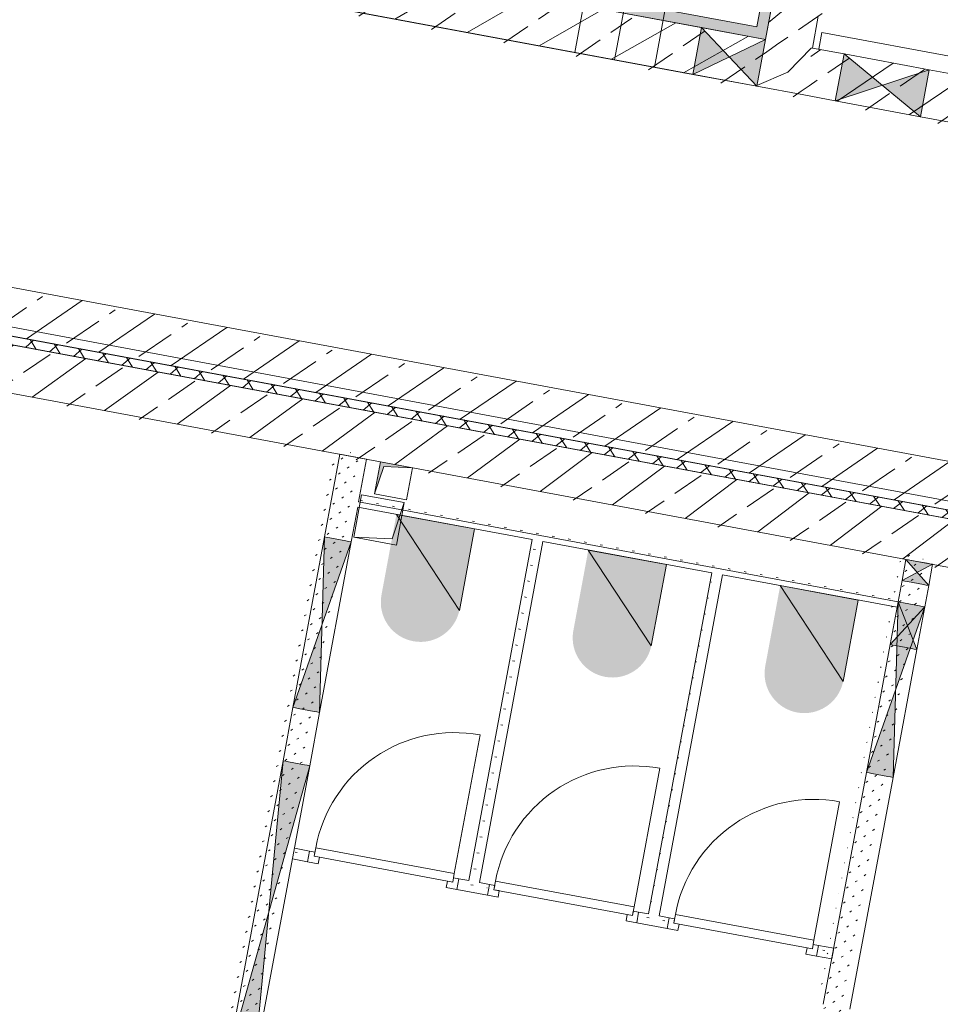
# Model space of a CAD drawing. Header units: metres. Extents: x 32353251 to 32353583, y 5707748 to 5708004.
# Tile 97 of 164: x 32353379.83 to 32353384.07, y 5707920.94 to 5707925.49. Entities that reach past the tile are written whole.
import ezdxf

# ---------------------------------------------------------------- set-up
doc = ezdxf.new("R2010")
doc.units = ezdxf.units.M
doc.header["$LTSCALE"] = 0.75
doc.layers.get('0').update_dxf_attribs({"linetype": 'CONTINUOUS'})
for name, color, linetype, lineweight in [('10417023$0$#9_002_GES I Übersicht Erdgeschoss_1_101_Wand Aussen.A', 7, 'CONTINUOUS', 25), ('10417023$0$#9_002_GES I Übersicht Erdgeschoss_1_Neubau_101_Wand Aussen.A', 7, 'CONTINUOUS', 25), ('10417023$0$#9_002_GES I Übersicht Erdgeschoss_1_Neubau_102_Wand Innen.A', 7, 'CONTINUOUS', 25), ('10417023$0$#9_002_GES I Übersicht Erdgeschoss_1_Neubau_104_Decken.A', 7, 'CONTINUOUS', 25), ('10417023$0$#9_002_GES I Übersicht Erdgeschoss_1_Neubau_202_Innenwandbekleidun', 7, 'CONTINUOUS', 25), ('10417023$0$#9_002_GES I Übersicht Erdgeschoss_1_Neubau_210_Wärmedämmung', 7, 'CONTINUOUS', 25), ('10417023$0$#9_002_GES I Übersicht Erdgeschoss_1_Neubau_303_Sanitäre.A', 7, 'CONTINUOUS', 25), ('10417023$0$Keine', 7, 'CONTINUOUS', 13)]:
    doc.layers.add(name, color=color, linetype=linetype, lineweight=lineweight)
pattern_1 = [(45, (0, 0), (-0.03535533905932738, 0.03535533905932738), [0.01, -0.03999999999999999])]
pattern_2 = [(0, (0, 0), (0, 0.075), [0.009999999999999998, -0.06500000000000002])]
pattern_3 = [(44.99999999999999, (0, 0), (-0.1697056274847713, 0.1697056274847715), []), (44.99999999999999, (-0.08485281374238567, 0.08485281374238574), (-0.1697056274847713, 0.1697056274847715), [0.18, -0.05999999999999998])]

# ---------------------------------------------------------------- blocks, each defined once
blk = doc.blocks.new('10417023$0$#9_MKO_LP5_ARC_GES_UP_00_002_P_G_modell (3D)')
at = {"layer": '10417023$0$#9_002_GES I Übersicht Erdgeschoss_1_101_Wand Aussen.A', "linetype": 'Continuous', "lineweight": 5, "true_color": 0xff0000}
h = blk.add_hatch(dxfattribs=at)
h.set_pattern_fill('#9_DÄMMUNG__HART_1_0001', color=1, style=0, pattern_type=2)
h.set_pattern_definition([(44.99999999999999, (0, 0), (-0.05656854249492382, 0.05656854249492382), []), (135.0000000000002, (0, 0), (0.05656854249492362, 0.056568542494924), [])])
h.paths.add_polyline_path([(-32353454.47117382, -5707790.519532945), (-32353477.474228, -5707790.519532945), (-32353477.474228, -5707790.55957689), (-32353469.004228, -5707790.55957689), (-32353469.004228, -5707810.39957689), (-32353468.96423227, -5707810.39957689), (-32353468.96423227, -5707790.55957689), (-32353454.47117382, -5707790.55957689)])
at = {"layer": '10417023$0$#9_002_GES I Übersicht Erdgeschoss_1_Neubau_101_Wand Aussen.A', "linetype": 'Continuous', "lineweight": 5, "true_color": 0xff0000}
h = blk.add_hatch(dxfattribs=at)
h.set_pattern_fill('#9_BETON__STAHLBETON_0001', color=1, style=0, pattern_type=2)
h.set_pattern_definition(pattern_3)
h.paths.add_polyline_path([(-32353468.74423227, -5707790.779533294), (-32353454.47117372, -5707790.779568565), (-32353454.47117372, -5707790.559568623), (-32353468.74423227, -5707790.559533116)])
at = {"layer": '10417023$0$#9_002_GES I Übersicht Erdgeschoss_1_Neubau_102_Wand Innen.A', "linetype": 'Continuous', "lineweight": 5, "true_color": 0xff0000}
h = blk.add_hatch(dxfattribs=at)
h.set_pattern_fill('#9_BETON__STAHLBETON_0001', color=1, style=0, pattern_type=2)
h.set_pattern_definition(pattern_3)
h.paths.add_polyline_path([(-32353462.62410534, -5707785.83957689), (-32353462.62410639, -5707788.53957689), (-32353462.40410641, -5707788.53957689), (-32353462.40410556, -5707786.344576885), (-32353462.52410555, -5707786.344576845), (-32353462.52410547, -5707786.144576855), (-32353462.40410548, -5707786.144576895), (-32353462.40410536, -5707785.83957689)])
h = blk.add_hatch(dxfattribs=at)
h.set_pattern_fill('#9_BETON__STAHLBETON_0001', color=1, style=0, pattern_type=2)
h.set_pattern_definition(pattern_3)
h.paths.add_polyline_path([(-32353477.474228, -5707788.75957689), (-32353462.62410647, -5707788.75957689), (-32353462.62410639, -5707788.53957689), (-32353477.474228, -5707788.53957689)])
h = blk.add_hatch(dxfattribs=at)
h.set_pattern_fill('#9_BETON__STAHLBETON_0001', color=1, style=0, pattern_type=2)
h.set_pattern_definition(pattern_3)
h.paths.add_polyline_path([(-32353462.62410647, -5707788.75957689), (-32353462.40410658, -5707788.759576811), (-32353462.6241064, -5707788.539576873)])
h = blk.add_hatch(dxfattribs=at)
h.set_pattern_fill('#9_BETON__STAHLBETON_0001', color=1, style=0, pattern_type=2)
h.set_pattern_definition(pattern_3)
h.paths.add_polyline_path([(-32353462.40410637, -5707788.539576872), (-32353462.62410639, -5707788.539576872), (-32353462.40410653, -5707788.759576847)])
h = blk.add_hatch(dxfattribs=at)
h.set_pattern_fill('#9_BETON__STAHLBETON_0001', color=1, style=0, pattern_type=2)
h.set_pattern_definition(pattern_3)
h.paths.add_polyline_path([(-32353462.40410641, -5707788.539576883), (-32353462.40410648, -5707788.75957689), (-32353461.56422001, -5707788.75957689), (-32353461.56422001, -5707788.539576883)])
h = blk.add_hatch(dxfattribs=at)
h.set_pattern_fill('#9_BETON__STAHLBETON_0001', color=1, style=0, pattern_type=2)
h.set_pattern_definition(pattern_3)
h.paths.add_polyline_path([(-32353477.474228, -5707790.51957689), (-32353454.69117382, -5707790.51957689), (-32353454.69117382, -5707790.29957689), (-32353477.474228, -5707790.29957689)])
at = {"layer": '10417023$0$#9_002_GES I Übersicht Erdgeschoss_1_Neubau_102_Wand Innen.A', "linetype": 'Continuous', "lineweight": 13, "true_color": 0xff0000}
h = blk.add_hatch(dxfattribs=at)
h.set_pattern_fill('#9_GIPS_0001', color=1, style=0, pattern_type=2)
h.set_pattern_definition(pattern_1)
h.paths.add_polyline_path([(-32353464.20418738, -5707790.779577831), (-32353464.20410137, -5707795.279487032), (-32353464.19160137, -5707795.279486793), (-32353464.19168738, -5707790.779577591)])
h = blk.add_hatch(dxfattribs=at)
h.set_pattern_fill('#9_GIPS_0001', color=1, style=0, pattern_type=2)
h.set_pattern_definition(pattern_1)
h.paths.add_polyline_path([(-32353464.19168738, -5707790.779577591), (-32353464.19160137, -5707795.279486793), (-32353464.17910136, -5707795.279486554), (-32353464.17918738, -5707790.779577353)])
h = blk.add_hatch(dxfattribs=at)
h.set_pattern_fill('#9_GIPS_0001', color=1, style=0, pattern_type=2)
h.set_pattern_definition(pattern_1)
h.paths.add_polyline_path([(-32353464.10410136, -5707795.27948512), (-32353464.10418738, -5707790.779575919), (-32353464.17918738, -5707790.779577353), (-32353464.17910136, -5707795.279486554)])
at = {"layer": '10417023$0$#9_002_GES I Übersicht Erdgeschoss_1_Neubau_102_Wand Innen.A', "linetype": 'Continuous', "lineweight": 13, "true_color": 0x1f1f1f}
h = blk.add_hatch(dxfattribs=at)
h.set_pattern_fill('#9_GIPS_0001', color=250, style=0, pattern_type=2)
h.set_pattern_definition(pattern_1)
h.paths.add_polyline_path([(-32353464.09160136, -5707795.279484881), (-32353464.09168738, -5707790.77957568), (-32353464.10418738, -5707790.779575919), (-32353464.10410136, -5707795.27948512)])
at = {"layer": '10417023$0$#9_002_GES I Übersicht Erdgeschoss_1_Neubau_102_Wand Innen.A', "linetype": 'Continuous', "lineweight": 13, "true_color": 0xff0000}
h = blk.add_hatch(dxfattribs=at)
h.set_pattern_fill('#9_GIPS_0001', color=1, style=0, pattern_type=2)
h.set_pattern_definition(pattern_1)
h.paths.add_polyline_path([(-32353464.07910137, -5707795.279484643), (-32353464.07918738, -5707790.779575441), (-32353464.09168738, -5707790.77957568), (-32353464.09160136, -5707795.279484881)])
h = blk.add_hatch(dxfattribs=at)
h.set_pattern_fill('#9_GIPS_0001', color=1, style=0, pattern_type=2)
h.set_pattern_definition(pattern_1)
h.paths.add_polyline_path([(-32353461.54918739, -5707790.779577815), (-32353461.54927148, -5707792.981354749), (-32353461.53677148, -5707792.981355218), (-32353461.53668739, -5707790.779578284)])
h = blk.add_hatch(dxfattribs=at)
h.set_pattern_fill('#9_GIPS_0001', color=1, style=0, pattern_type=2)
h.set_pattern_definition(pattern_1)
h.paths.add_polyline_path([(-32353461.53668741, -5707790.779578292), (-32353461.53677151, -5707792.981355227), (-32353461.52427151, -5707792.981355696), (-32353461.52418741, -5707790.779578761)])
h = blk.add_hatch(dxfattribs=at)
h.set_pattern_fill('#9_GIPS_0001', color=1, style=0, pattern_type=2)
h.set_pattern_definition(pattern_1)
h.paths.add_polyline_path([(-32353461.52427149, -5707792.981355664), (-32353461.44927146, -5707792.981358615), (-32353461.44918736, -5707790.779581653), (-32353461.5241874, -5707790.77957877)])
at = {"layer": '10417023$0$#9_002_GES I Übersicht Erdgeschoss_1_Neubau_102_Wand Innen.A', "linetype": 'Continuous', "lineweight": 13, "true_color": 0x1f1f1f}
h = blk.add_hatch(dxfattribs=at)
h.set_pattern_fill('#9_GIPS_0001', color=250, style=0, pattern_type=2)
h.set_pattern_definition(pattern_1)
h.paths.add_polyline_path([(-32353461.44927151, -5707792.981358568), (-32353461.43677151, -5707792.981359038), (-32353461.43668741, -5707790.779582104), (-32353461.44918741, -5707790.779581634)])
at = {"layer": '10417023$0$#9_002_GES I Übersicht Erdgeschoss_1_Neubau_102_Wand Innen.A', "linetype": 'Continuous', "lineweight": 13, "true_color": 0xff0000}
h = blk.add_hatch(dxfattribs=at)
h.set_pattern_fill('#9_GIPS_0001', color=1, style=0, pattern_type=2)
h.set_pattern_definition(pattern_1)
h.paths.add_polyline_path([(-32353461.43668741, -5707790.779582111), (-32353461.43677151, -5707792.981359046), (-32353461.42427151, -5707792.981359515), (-32353461.42418741, -5707790.779582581)])
at = {"layer": '10417023$0$#9_002_GES I Übersicht Erdgeschoss_1_Neubau_202_Innenwandbekleidun', "linetype": 'Continuous', "lineweight": 5, "true_color": 0xff0000}
h = blk.add_hatch(dxfattribs=at)
h.set_pattern_fill('#9_GIPSKARTON_0001', color=1, style=0, pattern_type=2)
h.set_pattern_definition(pattern_2)
h.paths.add_polyline_path([(-32353461.54918734, -5707790.97957689), (-32353464.07918356, -5707790.979571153), (-32353464.07918308, -5707791.004571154), (-32353461.5491874, -5707791.00457689)])
h = blk.add_hatch(dxfattribs=at)
h.set_pattern_fill('#9_GIPSKARTON_0001_1', color=1, style=0, pattern_type=2)
h.set_pattern_definition(pattern_2)
h.paths.add_polyline_path([(-32353463.21082346, -5707792.604584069), (-32353463.21085405, -5707791.004573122), (-32353463.26085405, -5707791.004573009), (-32353463.26082346, -5707792.604585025)])
h = blk.add_hatch(dxfattribs=at)
h.set_pattern_fill('#9_GIPSKARTON_0001_1', color=1, style=0, pattern_type=2)
h.set_pattern_definition(pattern_2)
h.paths.add_polyline_path([(-32353462.36749292, -5707792.604567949), (-32353462.36752351, -5707791.004575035), (-32353462.41752351, -5707791.004574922), (-32353462.41749292, -5707792.604568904)])
h = blk.add_hatch(dxfattribs=at)
h.set_pattern_fill('#9_GIPSKARTON_0001_1', color=1, style=0, pattern_type=2)
h.set_pattern_definition(pattern_2)
h.paths.add_polyline_path([(-32353464.07915249, -5707792.604600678), (-32353464.07915156, -5707792.654600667), (-32353464.00751931, -5707792.654599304), (-32353464.00752027, -5707792.604599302)])
h = blk.add_hatch(dxfattribs=at)
h.set_pattern_fill('#9_GIPSKARTON_0001_1', color=1, style=0, pattern_type=2)
h.set_pattern_definition(pattern_2)
h.paths.add_polyline_path([(-32353463.30752027, -5707792.604585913), (-32353463.30751932, -5707792.654585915), (-32353463.16417427, -5707792.654583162), (-32353463.16417521, -5707792.604583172)])
h = blk.add_hatch(dxfattribs=at)
h.set_pattern_fill('#9_GIPSKARTON_0001_1', color=1, style=0, pattern_type=2)
h.set_pattern_definition(pattern_2)
h.paths.add_polyline_path([(-32353462.46417522, -5707792.60456979), (-32353462.46417427, -5707792.654569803), (-32353462.32085823, -5707792.654567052), (-32353462.3208592, -5707792.604567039)])
h = blk.add_hatch(dxfattribs=at)
h.set_pattern_fill('#9_GIPSKARTON_0001_1', color=1, style=0, pattern_type=2)
h.set_pattern_definition(pattern_2)
h.paths.add_polyline_path([(-32353461.54917521, -5707792.604552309), (-32353461.62085921, -5707792.604553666), (-32353461.62085823, -5707792.654553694), (-32353461.54917427, -5707792.654552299)])
at = {"layer": '10417023$0$#9_002_GES I Übersicht Erdgeschoss_1_Neubau_303_Sanitäre.A', "linetype": 'Continuous', "lineweight": 0, "true_color": 0xff0000}
h = blk.add_hatch(color=1, dxfattribs=at)
edge = h.paths.add_edge_path()
edge.add_line((-32353463.53105995, -5707791.386973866), (-32353463.53105908, -5707791.004572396))
edge.add_line((-32353463.53105908, -5707791.004572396), (-32353463.89731841, -5707791.004571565))
edge.add_line((-32353463.89731841, -5707791.004571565), (-32353463.89731928, -5707791.386973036))
edge.add_arc((-32353463.7141896, -5707791.382527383), 0.1831836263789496, 181.3906385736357, 269.9998699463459)
edge.add_arc((-32353463.71418932, -5707791.38252767), 0.1831833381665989, 269.999782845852, 358.6091894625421)
h = blk.add_hatch(color=1, dxfattribs=at)
edge = h.paths.add_edge_path()
edge.add_line((-32353462.63105995, -5707791.386971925), (-32353462.63105908, -5707791.004574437))
edge.add_line((-32353462.63105908, -5707791.004574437), (-32353462.99731841, -5707791.004573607))
edge.add_line((-32353462.99731841, -5707791.004573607), (-32353462.99731927, -5707791.386971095))
edge.add_arc((-32353462.8141896, -5707791.382525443), 0.1831836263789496, 181.3906385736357, 269.9998699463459)
edge.add_arc((-32353462.81418932, -5707791.382525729), 0.1831833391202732, 269.9997828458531, 358.6091894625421)
h = blk.add_hatch(color=1, dxfattribs=at)
edge = h.paths.add_edge_path()
edge.add_line((-32353461.73105995, -5707791.386969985), (-32353461.73105908, -5707791.004576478))
edge.add_line((-32353461.73105908, -5707791.004576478), (-32353462.09731841, -5707791.004575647))
edge.add_line((-32353462.09731841, -5707791.004575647), (-32353462.09731928, -5707791.386969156))
edge.add_arc((-32353461.9141896, -5707791.382523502), 0.1831836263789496, 181.3906385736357, 269.9998699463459)
edge.add_arc((-32353461.91418932, -5707791.382523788), 0.1831833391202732, 269.9997828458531, 358.6091894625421)
at = {"layer": '10417023$0$#9_002_GES I Übersicht Erdgeschoss_1_101_Wand Aussen.A', "color": 1, "linetype": 'Continuous', "lineweight": 18, "true_color": 0xff0000, "flags": 128}
blk.add_lwpolyline([(-32353454.47117382, -5707790.519532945), (-32353454.47117382, -5707790.55957689), (-32353468.96423227, -5707790.55957689), (-32353468.96423227, -5707810.39957689), (-32353469.004228, -5707810.39957689), (-32353469.004228, -5707790.55957689), (-32353477.474228, -5707790.55957689), (-32353477.474228, -5707790.519532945)], close=True, dxfattribs=at)
at = {"layer": '10417023$0$#9_002_GES I Übersicht Erdgeschoss_1_Neubau_101_Wand Aussen.A', "color": 1, "linetype": 'Continuous', "lineweight": 18, "true_color": 0xff0000}
for p, q in [((-32353454.47117382, -5707790.559568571), (-32353468.96423227, -5707790.559532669)), ((-32353468.74423227, -5707790.779533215), (-32353454.47117382, -5707790.779568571))]:
    blk.add_line(p, q, dxfattribs=at)
at = {"layer": '10417023$0$#9_002_GES I Übersicht Erdgeschoss_1_Neubau_102_Wand Innen.A', "color": 1, "linetype": 'Continuous', "lineweight": 18, "true_color": 0xff0000}
for p, q in [((-32353462.62410633, -5707788.389576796), (-32353462.62410639, -5707788.53957689)), ((-32353462.40410639, -5707788.53957689), (-32353462.40410633, -5707788.389576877)), ((-32353462.9241061, -5707788.53957689), (-32353477.474228, -5707788.53957689)), ((-32353462.62410637, -5707788.539576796), (-32353462.9241061, -5707788.539576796)), ((-32353462.62410637, -5707788.759576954), (-32353462.62410637, -5707788.539576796)), ((-32353462.255615, -5707788.53957689), (-32353462.40410639, -5707788.53957689)), ((-32353461.85561499, -5707788.539576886), (-32353462.255615, -5707788.539576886)), ((-32353461.56422003, -5707788.53957689), (-32353461.85561499, -5707788.53957689)), ((-32353477.474228, -5707788.75957689), (-32353462.9241061, -5707788.75957689)), ((-32353462.9241061, -5707788.759576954), (-32353462.62410637, -5707788.759576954)), ((-32353462.40410648, -5707788.75957689), (-32353462.62410647, -5707788.75957689)), ((-32353462.40410648, -5707788.75957689), (-32353462.255615, -5707788.75957689)), ((-32353462.255615, -5707788.759576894), (-32353461.85561499, -5707788.759576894)), ((-32353461.85561499, -5707788.75957689), (-32353461.56422001, -5707788.75957689)), ((-32353454.69117382, -5707790.29957689), (-32353469.824228, -5707790.29957689)), ((-32353469.824228, -5707790.51957689), (-32353454.69117382, -5707790.51957689))]:
    blk.add_line(p, q, dxfattribs=at)
at = {"layer": '10417023$0$#9_002_GES I Übersicht Erdgeschoss_1_Neubau_102_Wand Innen.A', "color": 1, "linetype": 'Continuous', "lineweight": 13, "true_color": 0xff0000}
for p, q in [((-32353460.54422065, -5707788.460577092), (-32353462.37421991, -5707788.460577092)), ((-32353462.37421991, -5707788.460577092), (-32353462.37421991, -5707788.539576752)), ((-32353462.9241065, -5707788.759577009), (-32353462.62410615, -5707788.539576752)), ((-32353462.9241065, -5707788.539576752), (-32353462.62410615, -5707788.759577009)), ((-32353462.9241061, -5707788.539576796), (-32353462.9241061, -5707788.759576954)), ((-32353462.255615, -5707788.539576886), (-32353462.255615, -5707788.759576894)), ((-32353462.25561431, -5707788.759577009), (-32353461.85561528, -5707788.539576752)), ((-32353462.25561431, -5707788.539576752), (-32353461.85561528, -5707788.759577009)), ((-32353461.85561499, -5707788.759576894), (-32353461.85561499, -5707788.539576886)), ((-32353464.07918738, -5707790.779575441), (-32353464.20418738, -5707790.779577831)), ((-32353464.20418738, -5707790.779577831), (-32353464.20417997, -5707791.167319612)), ((-32353464.07918356, -5707790.979571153), (-32353464.07918738, -5707790.779575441)), ((-32353461.54918738, -5707790.779577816), (-32353461.54919119, -5707790.87957782)), ((-32353461.42418703, -5707790.779582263), (-32353461.54919079, -5707790.879578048)), ((-32353461.5491879, -5707790.779577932), (-32353461.42419136, -5707790.87958238)), ((-32353461.5366874, -5707790.779578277), (-32353461.54918738, -5707790.779577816)), ((-32353461.52418741, -5707790.779578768), (-32353461.5366874, -5707790.779578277)), ((-32353461.44918742, -5707790.779581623), (-32353461.52418741, -5707790.779578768)), ((-32353461.43668741, -5707790.779582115), (-32353461.44918742, -5707790.779581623)), ((-32353461.42418741, -5707790.779582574), (-32353461.43668741, -5707790.779582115)), ((-32353461.42419121, -5707790.879582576), (-32353461.42418741, -5707790.779582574)), ((-32353461.5491912, -5707790.87957782), (-32353461.54919502, -5707790.979572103)), ((-32353461.54919119, -5707790.87957782), (-32353461.5366912, -5707790.879578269)), ((-32353461.5366912, -5707790.879578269), (-32353461.52419122, -5707790.87957876)), ((-32353461.52419122, -5707790.87957876), (-32353461.44919122, -5707790.879581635)), ((-32353461.44919122, -5707790.879581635), (-32353461.43669121, -5707790.879582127)), ((-32353461.43669121, -5707790.879582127), (-32353461.42419121, -5707790.879582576)), ((-32353461.42419502, -5707790.97957686), (-32353461.4241912, -5707790.879582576)), ((-32353461.4241957, -5707790.979576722), (-32353461.54922543, -5707791.779571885)), ((-32353461.54919504, -5707790.979572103), (-32353461.54920265, -5707791.179572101)), ((-32353461.4241957, -5707790.979576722), (-32353461.54920233, -5707791.179572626)), ((-32353461.54919512, -5707790.979572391), (-32353461.42420291, -5707791.179576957)), ((-32353461.54919512, -5707790.979572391), (-32353461.42422601, -5707791.779576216)), ((-32353461.53669504, -5707790.979572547), (-32353461.54919504, -5707790.979572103)), ((-32353461.52419505, -5707790.979573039), (-32353461.53669504, -5707790.979572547)), ((-32353461.44919506, -5707790.979575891), (-32353461.52419505, -5707790.979573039)), ((-32353461.43669506, -5707790.979576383), (-32353461.44919506, -5707790.979575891)), ((-32353461.42419507, -5707790.97957686), (-32353461.43669506, -5707790.979576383)), ((-32353461.42420271, -5707791.179576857), (-32353461.42419507, -5707790.97957686)), ((-32353464.07917997, -5707791.167317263), (-32353464.07918308, -5707791.004571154)), ((-32353464.20418018, -5707791.167319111), (-32353464.07916488, -5707791.96731716)), ((-32353464.19167992, -5707791.167319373), (-32353464.20417998, -5707791.167319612)), ((-32353464.20417998, -5707791.167319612), (-32353464.2041647, -5707791.967319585)), ((-32353464.07917931, -5707791.167317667), (-32353464.2041643, -5707791.967320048)), ((-32353464.17917992, -5707791.167319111), (-32353464.19167992, -5707791.167319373)), ((-32353464.10417997, -5707791.167317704), (-32353464.17917992, -5707791.167319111)), ((-32353464.09167996, -5707791.16731743), (-32353464.10417997, -5707791.167317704)), ((-32353464.07917991, -5707791.167317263), (-32353464.09167996, -5707791.16731743)), ((-32353464.07916461, -5707791.967317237), (-32353464.07917991, -5707791.167317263)), ((-32353461.54920268, -5707791.179572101), (-32353461.54922559, -5707791.779572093)), ((-32353461.54920265, -5707791.179572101), (-32353461.53670266, -5707791.179572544)), ((-32353461.53670266, -5707791.179572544), (-32353461.5242027, -5707791.179573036)), ((-32353461.5242027, -5707791.179573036), (-32353461.44920267, -5707791.179575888)), ((-32353461.44920267, -5707791.179575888), (-32353461.43670271, -5707791.17957638)), ((-32353461.43670271, -5707791.17957638), (-32353461.42420271, -5707791.179576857)), ((-32353461.42422562, -5707791.779576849), (-32353461.4242027, -5707791.179576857)), ((-32353461.54922558, -5707791.779572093), (-32353461.54926712, -5707792.86721215)), ((-32353461.54922559, -5707791.779572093), (-32353461.53672559, -5707791.77957257)), ((-32353461.53672559, -5707791.77957257), (-32353461.5242256, -5707791.779573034)), ((-32353461.5242256, -5707791.779573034), (-32353461.4492256, -5707791.779575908)), ((-32353461.4492256, -5707791.779575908), (-32353461.43672561, -5707791.779576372)), ((-32353461.43672561, -5707791.779576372), (-32353461.42422562, -5707791.779576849)), ((-32353461.42426712, -5707792.867216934), (-32353461.42422558, -5707791.779576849)), ((-32353464.2041647, -5707791.967319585), (-32353464.19166463, -5707791.967319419)), ((-32353464.20416468, -5707791.967319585), (-32353464.2041599, -5707792.217319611)), ((-32353464.19166463, -5707791.967319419), (-32353464.17916464, -5707791.967319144)), ((-32353464.17916464, -5707791.967319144), (-32353464.10416467, -5707791.967317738)), ((-32353464.10416467, -5707791.967317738), (-32353464.09166468, -5707791.967317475)), ((-32353464.09166468, -5707791.967317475), (-32353464.07916461, -5707791.967317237)), ((-32353464.0791599, -5707792.217317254), (-32353464.07916468, -5707791.967317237)), ((-32353464.20415997, -5707792.217318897), (-32353464.07913312, -5707793.61731765)), ((-32353464.19165988, -5707792.217319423), (-32353464.20415987, -5707792.217319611)), ((-32353464.20415987, -5707792.217319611), (-32353464.20413318, -5707793.617319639)), ((-32353464.07916055, -5707792.217317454), (-32353464.20413255, -5707793.617319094)), ((-32353464.17915987, -5707792.217319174), (-32353464.19165988, -5707792.217319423)), ((-32353464.10415992, -5707792.217317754), (-32353464.17915987, -5707792.217319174)), ((-32353464.09165991, -5707792.217317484), (-32353464.10415992, -5707792.217317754)), ((-32353464.07915986, -5707792.217317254), (-32353464.09165991, -5707792.217317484)), ((-32353464.0791331, -5707793.617317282), (-32353464.07915986, -5707792.217317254))]:
    blk.add_line(p, q, dxfattribs=at)
at = {"layer": '10417023$0$#9_002_GES I Übersicht Erdgeschoss_1_Neubau_102_Wand Innen.A', "color": 1, "linetype": 'Continuous', "true_color": 0xff0000}
for points in [[(-32353462.9241061, -5707788.539576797), (-32353462.9241061, -5707788.759576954), (-32353462.77410623, -5707788.649576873)], [(-32353462.62410637, -5707788.539576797), (-32353462.77410623, -5707788.649576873), (-32353462.62410637, -5707788.759576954)], [(-32353462.255615, -5707788.539576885), (-32353462.255615, -5707788.759576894), (-32353462.05561499, -5707788.649576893)], [(-32353461.85561499, -5707788.539576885), (-32353462.05561499, -5707788.649576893), (-32353461.85561499, -5707788.759576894)], [(-32353461.42418741, -5707790.779582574), (-32353461.54918738, -5707790.779577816), (-32353461.4866893, -5707790.829580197)], [(-32353461.42419121, -5707790.879582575), (-32353461.4866893, -5707790.829580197), (-32353461.54919119, -5707790.879577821)], [(-32353461.42419507, -5707790.97957686), (-32353461.54919504, -5707790.979572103), (-32353461.48669887, -5707791.079574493)], [(-32353461.42419507, -5707790.97957686), (-32353461.54919504, -5707790.979572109), (-32353461.48671033, -5707791.3795745)], [(-32353461.42420271, -5707791.179576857), (-32353461.48669887, -5707791.079574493), (-32353461.54920265, -5707791.179572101)], [(-32353464.07917991, -5707791.167317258), (-32353464.20417998, -5707791.167319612), (-32353464.14167229, -5707791.5673184)], [(-32353461.42422562, -5707791.779576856), (-32353461.48671033, -5707791.3795745), (-32353461.54922559, -5707791.779572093)], [(-32353464.07916461, -5707791.967317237), (-32353464.14167229, -5707791.5673184), (-32353464.2041647, -5707791.967319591)], [(-32353464.07915986, -5707792.217317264), (-32353464.20415986, -5707792.217319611), (-32353464.14164651, -5707792.917318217)], [(-32353464.0791331, -5707793.617317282), (-32353464.14164649, -5707792.917318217), (-32353464.20413318, -5707793.61731963)]]:
    blk.add_solid(points, dxfattribs=at)
at = {"layer": '10417023$0$#9_002_GES I Übersicht Erdgeschoss_1_Neubau_104_Decken.A', "color": 1, "linetype": 'Continuous', "lineweight": 13, "true_color": 0xff0000}
for p, q in [((-32353463.47751411, -5707788.759575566), (-32353463.47751411, -5707777.242826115)), ((-32353463.29101469, -5707788.759575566), (-32353463.29101469, -5707777.242826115)), ((-32353463.10451382, -5707788.759575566), (-32353463.10451382, -5707777.242826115)), ((-32353463.10451382, -5707788.759575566), (-32353463.47751411, -5707788.759575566)), ((-32353463.86428738, -5707790.779650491), (-32353464.01428738, -5707790.779650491)), ((-32353464.01428738, -5707790.779650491), (-32353464.01428738, -5707790.929650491)), ((-32353464.01428679, -5707790.929650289), (-32353463.99553695, -5707790.798399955)), ((-32353463.99553695, -5707790.798399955), (-32353463.86428806, -5707790.779650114)), ((-32353463.86428738, -5707790.929650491), (-32353463.86428738, -5707790.779650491)), ((-32353464.01428738, -5707790.929650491), (-32353463.86428738, -5707790.929650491))]:
    blk.add_line(p, q, dxfattribs=at)
at = {"layer": '10417023$0$#9_002_GES I Übersicht Erdgeschoss_1_Neubau_104_Decken.A', "color": 1, "linetype": 'Continuous', "lineweight": 13, "true_color": 0xff0000, "flags": 128}
for points in [[(-32353499.24365664, -5707781.952985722), (-32353499.24365668, -5707777.242828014), (-32353491.34430819, -5707777.240905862), (-32353491.34429377, -5707777.249004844), (-32353488.711808, -5707777.242914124), (-32353474.36909785, -5707777.203502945), (-32353467.58052395, -5707777.184627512), (-32353458.71420428, -5707777.159975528), (-32353458.7142043, -5707776.82162203), (-32353452.08528951, -5707776.852814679), (-32353452.08528951, -5707777.242828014), (-32353452.08528951, -5707779.426313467), (-32353449.88417032, -5707779.426313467), (-32353449.88417032, -5707779.646313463), (-32353454.47117382, -5707779.646313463), (-32353454.47117382, -5707790.51957689), (-32353496.34426422, -5707790.51957689), (-32353496.34426422, -5707785.84991685), (-32353499.24365677, -5707785.84991685)], [(-32353491.64409519, -5707777.192828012), (-32353499.24365668, -5707777.192828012), (-32353499.24365668, -5707790.51957689), (-32353454.47117381, -5707790.51957689), (-32353454.47117381, -5707779.376313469), (-32353454.47117381, -5707776.841971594), (-32353458.7151397, -5707776.821626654), (-32353458.71420428, -5707777.159982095), (-32353462.62409527, -5707777.170791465), (-32353462.62409527, -5707788.759576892), (-32353491.64409519, -5707788.759576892)], [(-32353484.71445275, -5707788.539576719), (-32353462.62409519, -5707788.539576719), (-32353462.62409519, -5707777.462827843), (-32353491.42409519, -5707777.462827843), (-32353491.42409519, -5707786.839576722), (-32353484.71445275, -5707786.839576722)], [(-32353468.96423227, -5707790.479532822), (-32353468.96423227, -5707797.304576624), (-32353460.53922811, -5707797.304576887), (-32353460.53922811, -5707797.229576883), (-32353452.62422799, -5707797.229577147), (-32353451.27397855, -5707797.229576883), (-32353451.27397855, -5707790.47953124), (-32353467.78422802, -5707790.479532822), (-32353467.82422806, -5707790.479532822)], [(-32353468.9644006, -5707812.749292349), (-32353468.96423227, -5707810.39957689), (-32353468.96423227, -5707807.119576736), (-32353468.96423227, -5707797.22957689), (-32353468.96423227, -5707790.55957689), (-32353454.47117382, -5707790.55957689), (-32353442.504228, -5707790.559574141), (-32353442.504228, -5707812.74957689)]]:
    blk.add_lwpolyline(points, close=True, dxfattribs=at)
at = {"layer": '10417023$0$#9_002_GES I Übersicht Erdgeschoss_1_Neubau_104_Decken.A', "color": 1, "linetype": 'Continuous', "true_color": 0xff0000}
blk.add_solid([(-32353464.01428738, -5707790.929650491), (-32353463.99553738, -5707790.798400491), (-32353464.01428738, -5707790.779650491), (-32353463.86428738, -5707790.779650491)], dxfattribs=at)
at = {"layer": '10417023$0$#9_002_GES I Übersicht Erdgeschoss_1_Neubau_202_Innenwandbekleidun', "color": 1, "linetype": 'Continuous', "lineweight": 13, "true_color": 0xff0000}
for p, q in [((-32353462.67410525, -5707785.56957689), (-32353462.67410613, -5707788.48957689)), ((-32353462.62410615, -5707788.53957689), (-32353462.62410527, -5707785.61957689)), ((-32353462.67410613, -5707788.48957689), (-32353477.474228, -5707788.48957689)), ((-32353477.474228, -5707788.53957689), (-32353462.67410615, -5707788.53957689)), ((-32353462.62410615, -5707788.53957689), (-32353462.67410615, -5707788.53957689)), ((-32353461.54918734, -5707790.97957689), (-32353464.07918356, -5707790.979571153)), ((-32353461.5491874, -5707791.00457689), (-32353461.54918734, -5707790.97957689)), ((-32353464.07918308, -5707791.004571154), (-32353463.26085405, -5707791.004573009)), ((-32353463.26085405, -5707791.004573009), (-32353463.26082346, -5707792.604585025)), ((-32353463.21085405, -5707791.004573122), (-32353462.41752351, -5707791.004574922)), ((-32353463.21082346, -5707792.604584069), (-32353463.21085405, -5707791.004573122)), ((-32353462.41752351, -5707791.004574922), (-32353462.41749292, -5707792.604568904)), ((-32353462.36752351, -5707791.004575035), (-32353461.5491874, -5707791.00457689)), ((-32353462.36749292, -5707792.604567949), (-32353462.36752351, -5707791.004575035)), ((-32353463.33252044, -5707792.584586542), (-32353463.33253343, -5707791.934585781)), ((-32353462.48917601, -5707792.584570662), (-32353462.48918756, -5707791.934569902)), ((-32353461.64585901, -5707792.584554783), (-32353461.645872, -5707791.934554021)), ((-32353464.00752029, -5707792.604599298), (-32353464.07915249, -5707792.604600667)), ((-32353463.98251975, -5707792.604598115), (-32353464.0075205, -5707792.604599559)), ((-32353464.0075205, -5707792.604599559), (-32353464.00751906, -5707792.654599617)), ((-32353464.0075205, -5707792.604599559), (-32353464.00751906, -5707792.654599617)), ((-32353464.0075205, -5707792.604599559), (-32353464.00751906, -5707792.654599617)), ((-32353464.0075205, -5707792.604599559), (-32353464.00751906, -5707792.654599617)), ((-32353463.33252044, -5707792.584586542), (-32353463.9825212, -5707792.584599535)), ((-32353463.9825212, -5707792.584599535), (-32353463.98251975, -5707792.624598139)), ((-32353463.98251975, -5707792.624598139), (-32353463.98251975, -5707792.604598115)), ((-32353463.33252044, -5707792.62458659), (-32353463.33252044, -5707792.584586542)), ((-32353463.33252044, -5707792.62458659), (-32353463.33252044, -5707792.604586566)), ((-32353463.33252044, -5707792.604586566), (-32353463.30751969, -5707792.604586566)), ((-32353463.26082346, -5707792.604585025), (-32353463.30752028, -5707792.604585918)), ((-32353463.30751969, -5707792.604586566), (-32353463.30751969, -5707792.654586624)), ((-32353463.30751969, -5707792.604586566), (-32353463.30751969, -5707792.654586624)), ((-32353463.30751969, -5707792.604586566), (-32353463.30751969, -5707792.654586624)), ((-32353463.30751969, -5707792.604586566), (-32353463.30751969, -5707792.654586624)), ((-32353463.16417522, -5707792.604583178), (-32353463.21082346, -5707792.604584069)), ((-32353463.13917533, -5707792.604582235), (-32353463.16417463, -5707792.604583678)), ((-32353463.16417463, -5707792.604583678), (-32353463.16417463, -5707792.654583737)), ((-32353463.16417463, -5707792.604583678), (-32353463.16417463, -5707792.654583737)), ((-32353463.16417463, -5707792.604583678), (-32353463.16417463, -5707792.654583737)), ((-32353463.16417463, -5707792.604583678), (-32353463.16417463, -5707792.654583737)), ((-32353462.48917601, -5707792.584570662), (-32353463.13917533, -5707792.584582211)), ((-32353463.13917533, -5707792.584582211), (-32353463.13917533, -5707792.624582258)), ((-32353463.13917533, -5707792.624582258), (-32353463.13917533, -5707792.604582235)), ((-32353462.48917456, -5707792.62457071), (-32353462.48917601, -5707792.584570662)), ((-32353462.48917456, -5707792.604570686), (-32353462.46417526, -5707792.604569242)), ((-32353462.48917456, -5707792.62457071), (-32353462.48917456, -5707792.604570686)), ((-32353462.46417526, -5707792.604569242), (-32353462.46417381, -5707792.654569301)), ((-32353462.46417526, -5707792.604569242), (-32353462.46417381, -5707792.654569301)), ((-32353462.46417526, -5707792.604569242), (-32353462.46417381, -5707792.654569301)), ((-32353462.46417526, -5707792.604569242), (-32353462.46417381, -5707792.654569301)), ((-32353462.41749292, -5707792.604568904), (-32353462.46417522, -5707792.604569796)), ((-32353462.3208592, -5707792.604567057), (-32353462.36749292, -5707792.604567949)), ((-32353462.32085908, -5707792.604566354), (-32353462.32085764, -5707792.654566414)), ((-32353462.29585977, -5707792.604566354), (-32353462.32085908, -5707792.604566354)), ((-32353462.32085908, -5707792.604566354), (-32353462.32085764, -5707792.654566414)), ((-32353462.32085908, -5707792.604566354), (-32353462.32085764, -5707792.654566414)), ((-32353462.32085908, -5707792.604566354), (-32353462.32085764, -5707792.654566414)), ((-32353461.64585901, -5707792.584554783), (-32353462.29585977, -5707792.584566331)), ((-32353462.29585977, -5707792.584566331), (-32353462.29585833, -5707792.624566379)), ((-32353462.29585833, -5707792.624566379), (-32353462.29585977, -5707792.604566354)), ((-32353461.64585901, -5707792.62455483), (-32353461.64585901, -5707792.584554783)), ((-32353461.64585901, -5707792.604554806), (-32353461.6208597, -5707792.604553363)), ((-32353461.64585901, -5707792.62455483), (-32353461.64585901, -5707792.604554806)), ((-32353461.6208597, -5707792.604553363), (-32353461.62085826, -5707792.654553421)), ((-32353461.6208597, -5707792.604553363), (-32353461.62085826, -5707792.654553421)), ((-32353461.6208597, -5707792.604553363), (-32353461.62085826, -5707792.654553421)), ((-32353461.6208597, -5707792.604553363), (-32353461.62085826, -5707792.654553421)), ((-32353461.54917523, -5707792.604552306), (-32353461.62085919, -5707792.604553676)), ((-32353461.54917427, -5707792.654552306), (-32353461.54917523, -5707792.604552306)), ((-32353464.07915154, -5707792.654600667), (-32353464.00751933, -5707792.654599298)), ((-32353464.00751906, -5707792.654599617), (-32353463.957519, -5707792.654598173)), ((-32353463.98251975, -5707792.624598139), (-32353463.33252044, -5707792.62458659)), ((-32353463.95752045, -5707792.624598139), (-32353463.98251975, -5707792.624598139)), ((-32353463.957519, -5707792.654598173), (-32353463.95752045, -5707792.624598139)), ((-32353463.35751975, -5707792.654586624), (-32353463.35751975, -5707792.62458659)), ((-32353463.35751975, -5707792.62458659), (-32353463.33252044, -5707792.62458659)), ((-32353463.30751969, -5707792.654586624), (-32353463.35751975, -5707792.654586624)), ((-32353463.30751933, -5707792.654585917), (-32353463.16417427, -5707792.654583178)), ((-32353463.16417463, -5707792.654583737), (-32353463.11417457, -5707792.654582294)), ((-32353463.13917533, -5707792.624582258), (-32353462.48917456, -5707792.62457071)), ((-32353463.11417457, -5707792.624582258), (-32353463.13917533, -5707792.624582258)), ((-32353463.11417457, -5707792.654582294), (-32353463.11417457, -5707792.624582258)), ((-32353462.51417387, -5707792.654570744), (-32353462.51417531, -5707792.62457071)), ((-32353462.51417531, -5707792.62457071), (-32353462.48917456, -5707792.62457071)), ((-32353462.46417381, -5707792.654569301), (-32353462.51417387, -5707792.654570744)), ((-32353462.46417427, -5707792.654569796), (-32353462.32085824, -5707792.654567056)), ((-32353462.32085764, -5707792.654566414), (-32353462.27085758, -5707792.654566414)), ((-32353462.29585833, -5707792.624566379), (-32353461.64585901, -5707792.62455483)), ((-32353462.27085902, -5707792.624566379), (-32353462.29585833, -5707792.624566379)), ((-32353462.27085758, -5707792.654566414), (-32353462.27085902, -5707792.624566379)), ((-32353461.67085832, -5707792.654554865), (-32353461.67085832, -5707792.62455483)), ((-32353461.67085832, -5707792.62455483), (-32353461.64585901, -5707792.62455483)), ((-32353461.62085826, -5707792.654553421), (-32353461.67085832, -5707792.654554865)), ((-32353461.62085824, -5707792.654553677), (-32353461.54917427, -5707792.654552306))]:
    blk.add_line(p, q, dxfattribs=at)
for centre, end in [((-32353463.33252065, -5707792.584586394), 180.0010952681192), ((-32353462.48917561, -5707792.584570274), 180.0010953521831), ((-32353461.64585957, -5707792.584554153), 180.0010952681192)]:
    blk.add_arc(centre, 0.6499999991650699, 90.00109518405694, end, dxfattribs=at)
at = {"layer": '10417023$0$#9_002_GES I Übersicht Erdgeschoss_1_Neubau_202_Innenwandbekleidun', "color": 1, "linetype": 'Continuous', "true_color": 0xff0000}
for points in [[(-32353462.62410613, -5707788.48957689), (-32353462.62410527, -5707785.61957689), (-32353462.67410613, -5707788.48957689), (-32353462.67410527, -5707785.61957689)], [(-32353462.67410613, -5707788.48957689), (-32353477.474228, -5707788.48957689), (-32353462.67410615, -5707788.53957689), (-32353477.474228, -5707788.53957689)], [(-32353462.67410615, -5707788.53957689), (-32353462.62410616, -5707788.539576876), (-32353462.67410613, -5707788.48957689)], [(-32353462.62410613, -5707788.48957689), (-32353462.67410613, -5707788.48957689), (-32353462.62410615, -5707788.53957689)]]:
    blk.add_solid(points, dxfattribs=at)
at = {"layer": '10417023$0$#9_002_GES I Übersicht Erdgeschoss_1_Neubau_210_Wärmedämmung', "color": 1, "linetype": 'Continuous', "lineweight": 13, "true_color": 0xff0000}
for p, q in [((-32353463.87181021, -5707790.94457689), (-32353464.07181021, -5707790.94457689)), ((-32353464.07181021, -5707790.94457689), (-32353464.07181021, -5707791.14457689)), ((-32353463.8718108, -5707790.944577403), (-32353463.89681011, -5707791.119576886)), ((-32353463.87181021, -5707791.14457689), (-32353463.87181021, -5707790.94457689)), ((-32353463.89681011, -5707791.119576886), (-32353464.07180959, -5707791.144576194)), ((-32353464.07181021, -5707791.14457689), (-32353463.87181021, -5707791.14457689))]:
    blk.add_line(p, q, dxfattribs=at)
at = {"layer": '10417023$0$#9_002_GES I Übersicht Erdgeschoss_1_Neubau_303_Sanitäre.A', "color": 1, "linetype": 'Continuous', "lineweight": 13, "true_color": 0xff0000, "flags": 128}
for points in [[(-32353463.53105995, -5707791.386973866), (-32353463.53105908, -5707791.004572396), (-32353463.89731841, -5707791.004571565)], [(-32353462.63105995, -5707791.386971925), (-32353462.63105908, -5707791.004574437), (-32353462.99731841, -5707791.004573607)], [(-32353461.73105995, -5707791.386969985), (-32353461.73105908, -5707791.004576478), (-32353462.09731841, -5707791.004575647)]]:
    blk.add_lwpolyline(points, close=True, dxfattribs=at)
blk = doc.blocks.new('10417023$0$2_MKO_LP5_LAN_GES_UP_00_002_V_A (3D)')
at = {"layer": '10417023$0$Keine'}
blk.add_blockref('10417023$0$#9_MKO_LP5_ARC_GES_UP_00_002_P_G_modell (3D)', (0, 0), dxfattribs=at)
blk = doc.blocks.new('10417023')
at = {"layer": '10417023$0$Keine', "rotation": 349.4819372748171}
blk.add_blockref('10417023$0$2_MKO_LP5_LAN_GES_UP_00_002_V_A (3D)', (65205154.93137175, 5413829.557758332), dxfattribs=at)

msp = doc.modelspace()

# ---------------------------------------------------------------- block references
msp.add_blockref('10417023', (0, 0))

doc.saveas('drawing.dxf')
